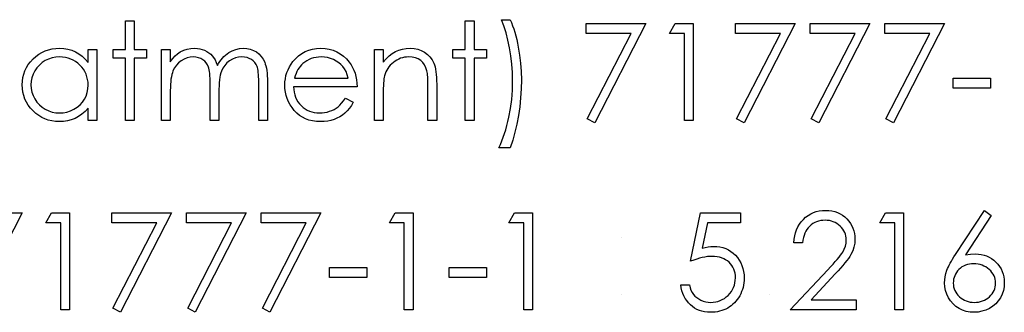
# Model space of a CAD drawing. Header units: inches. Extents: x 220 to 877, y 4 to 174.
# Tile 166 of 256: x 261.053 to 262.45, y 154.441 to 154.857. Entities that reach past the tile are written whole.
import ezdxf

# ---------------------------------------------------------------- set-up
doc = ezdxf.new("R2010")
doc.units = ezdxf.units.IN
doc.header["$LTSCALE"] = 0.5
doc.header["$MEASUREMENT"] = 0
doc.layers.add('SID-M-D', color=42, linetype='Continuous')

msp = doc.modelspace()

# ---------------------------------------------------------------- linework, layer by layer
at = {"layer": 'SID-M-D', "linetype": 'Continuous'}
for p, q in [((261.20307, 154.85492), (261.21544, 154.85492)), ((261.20307, 154.81429), (261.20307, 154.85492)), ((261.21544, 154.85492), (261.21544, 154.81429)), ((261.68535, 154.85492), (261.69772, 154.85492)), ((261.68536, 154.81429), (261.68536, 154.85492)), ((261.69772, 154.85492), (261.69772, 154.81429)), ((261.74009, 154.84772), (261.73659, 154.85669)), ((261.73659, 154.85669), (261.74895, 154.85669)), ((261.74321, 154.83808), (261.74009, 154.84772)), ((261.74895, 154.85669), (261.75075, 154.85247)), ((261.75075, 154.85247), (261.75243, 154.84808)), ((261.75243, 154.84808), (261.75403, 154.84347)), ((261.85672, 154.85139), (261.94151, 154.85139)), ((261.85672, 154.83726), (261.85672, 154.85139)), ((261.94151, 154.85139), (261.86908, 154.71006)), ((261.97508, 154.83726), (261.98317, 154.85139)), ((261.98317, 154.85139), (262.00864, 154.85139)), ((262.00864, 154.85139), (262.00864, 154.71359)), ((262.06871, 154.85139), (262.15351, 154.85139)), ((262.06871, 154.83726), (262.06871, 154.85139)), ((262.15351, 154.85139), (262.08108, 154.71006)), ((262.1747, 154.85139), (262.2595, 154.85139)), ((262.17471, 154.83726), (262.17471, 154.85139)), ((262.2595, 154.85139), (262.18707, 154.71006)), ((262.2807, 154.85139), (262.3655, 154.85139)), ((262.2807, 154.83726), (262.2807, 154.85139)), ((262.3655, 154.85139), (262.29307, 154.71006)), ((261.74592, 154.82773), (261.74321, 154.83808)), ((261.75403, 154.84347), (261.75555, 154.83872)), ((261.75555, 154.83872), (261.75696, 154.83375)), ((261.75696, 154.83375), (261.75826, 154.82862)), ((261.92059, 154.83726), (261.85672, 154.83726)), ((261.8584, 154.71594), (261.92059, 154.83726)), ((261.99628, 154.83726), (261.97508, 154.83726)), ((261.99628, 154.71359), (261.99628, 154.83726)), ((262.13258, 154.83726), (262.06871, 154.83726)), ((262.07039, 154.71594), (262.13258, 154.83726)), ((262.23858, 154.83726), (262.17471, 154.83726)), ((262.17639, 154.71594), (262.23858, 154.83726)), ((262.34458, 154.83726), (262.2807, 154.83726)), ((262.28239, 154.71594), (262.34458, 154.83726)), ((261.74824, 154.81672), (261.74592, 154.82773)), ((261.75009, 154.80526), (261.74824, 154.81672)), ((261.75826, 154.82862), (261.75947, 154.82329)), ((261.75947, 154.82329), (261.76057, 154.81777)), ((261.76057, 154.81777), (261.76245, 154.80645)), ((261.07196, 154.80085), (261.07593, 154.80441)), ((261.07593, 154.80441), (261.08013, 154.8075)), ((261.08013, 154.8075), (261.08449, 154.81012)), ((261.08449, 154.81012), (261.08907, 154.81225)), ((261.08907, 154.81225), (261.09385, 154.81393)), ((261.09385, 154.81393), (261.09881, 154.81512)), ((261.0989, 154.80239), (261.09393, 154.80076)), ((261.09881, 154.81512), (261.10398, 154.81581)), ((261.10409, 154.80336), (261.0989, 154.80239)), ((261.10398, 154.81581), (261.10933, 154.81606)), ((261.1095, 154.80369), (261.10409, 154.80336)), ((261.10933, 154.81606), (261.11549, 154.81575)), ((261.11369, 154.80353), (261.1095, 154.80369)), ((261.11772, 154.80297), (261.11369, 154.80353)), ((261.11549, 154.81575), (261.12134, 154.81484)), ((261.12159, 154.80209), (261.11772, 154.80297)), ((261.12134, 154.81484), (261.12689, 154.8133)), ((261.12689, 154.8133), (261.13213, 154.81117)), ((261.13213, 154.81117), (261.13707, 154.80838)), ((261.13707, 154.80838), (261.14174, 154.80485)), ((261.14174, 154.80485), (261.14604, 154.80063)), ((261.15007, 154.79566), (261.15007, 154.81429)), ((261.15007, 154.81429), (261.16244, 154.81429)), ((261.16244, 154.81429), (261.16244, 154.71359)), ((261.18541, 154.80192), (261.18541, 154.81429)), ((261.18541, 154.81429), (261.20307, 154.81429)), ((261.21544, 154.81429), (261.2331, 154.81429)), ((261.2331, 154.81429), (261.2331, 154.80192)), ((261.2543, 154.81429), (261.26667, 154.81429)), ((261.2543, 154.71359), (261.2543, 154.81429)), ((261.26667, 154.81429), (261.26667, 154.79679)), ((261.27009, 154.80132), (261.27357, 154.80518)), ((261.27357, 154.80518), (261.27708, 154.80838)), ((261.27708, 154.80838), (261.28064, 154.81095)), ((261.28064, 154.81095), (261.28563, 154.81319)), ((261.28563, 154.81319), (261.29077, 154.81479)), ((261.29477, 154.80336), (261.29044, 154.80234)), ((261.29077, 154.81479), (261.29601, 154.81573)), ((261.29924, 154.80369), (261.29477, 154.80336)), ((261.29601, 154.81573), (261.30139, 154.81606)), ((261.30305, 154.80344), (261.29924, 154.80369)), ((261.30139, 154.81606), (261.30504, 154.81586)), ((261.30658, 154.80272), (261.30305, 154.80344)), ((261.30504, 154.81586), (261.30857, 154.81534)), ((261.30987, 154.80148), (261.30658, 154.80272)), ((261.30857, 154.81534), (261.31202, 154.81443)), ((261.31202, 154.81443), (261.31536, 154.81316)), ((261.31536, 154.81316), (261.31854, 154.81159)), ((261.31854, 154.81159), (261.32138, 154.80979)), ((261.32138, 154.80979), (261.32395, 154.80775)), ((261.32395, 154.80775), (261.32618, 154.80546)), ((261.32618, 154.80546), (261.3282, 154.80281)), ((261.3282, 154.80281), (261.3301, 154.79963)), ((261.3407, 154.80223), (261.34277, 154.80441)), ((261.34277, 154.80441), (261.34493, 154.8064)), ((261.34493, 154.8064), (261.34719, 154.80822)), ((261.34719, 154.80822), (261.34956, 154.80985)), ((261.34956, 154.80985), (261.35448, 154.81255)), ((261.35448, 154.81255), (261.35961, 154.81451)), ((261.36356, 154.80336), (261.35911, 154.80231)), ((261.35961, 154.81451), (261.36488, 154.81567)), ((261.36822, 154.80369), (261.36356, 154.80336)), ((261.36488, 154.81567), (261.37038, 154.81606)), ((261.37203, 154.80347), (261.36822, 154.80369)), ((261.37038, 154.81606), (261.37543, 154.81573)), ((261.37554, 154.80278), (261.37203, 154.80347)), ((261.37543, 154.81573), (261.38017, 154.81476)), ((261.37879, 154.80162), (261.37554, 154.80278)), ((261.38017, 154.81476), (261.38462, 154.8131)), ((261.38462, 154.8131), (261.38876, 154.81081)), ((261.38876, 154.81081), (261.39249, 154.80794)), ((261.39249, 154.80794), (261.39571, 154.80455)), ((261.39571, 154.80455), (261.39842, 154.80065)), ((261.44463, 154.80168), (261.44877, 154.80551)), ((261.44877, 154.80551), (261.45321, 154.80871)), ((261.45321, 154.80871), (261.45799, 154.81136)), ((261.45799, 154.81136), (261.46307, 154.81341)), ((261.46307, 154.81341), (261.46845, 154.8149)), ((261.47005, 154.80237), (261.46677, 154.80134)), ((261.46845, 154.8149), (261.47414, 154.81575)), ((261.4735, 154.80311), (261.47005, 154.80237)), ((261.47709, 154.80355), (261.4735, 154.80311)), ((261.47414, 154.81575), (261.48015, 154.81606)), ((261.48079, 154.80369), (261.47709, 154.80355)), ((261.48015, 154.81606), (261.48634, 154.81575)), ((261.48531, 154.80347), (261.48079, 154.80369)), ((261.48973, 154.80275), (261.48531, 154.80347)), ((261.48634, 154.81575), (261.49222, 154.81481)), ((261.49407, 154.80159), (261.48973, 154.80275)), ((261.49222, 154.81481), (261.49776, 154.81327)), ((261.49776, 154.81327), (261.50298, 154.81112)), ((261.50298, 154.81112), (261.50789, 154.80833)), ((261.50789, 154.80833), (261.51248, 154.80491)), ((261.51248, 154.80491), (261.51676, 154.80088)), ((261.55639, 154.81429), (261.56876, 154.81429)), ((261.55639, 154.71359), (261.55639, 154.81429)), ((261.56876, 154.81429), (261.56876, 154.79613)), ((261.57282, 154.80099), (261.57707, 154.80515)), ((261.57707, 154.80515), (261.58154, 154.80858)), ((261.58154, 154.80858), (261.58623, 154.81131)), ((261.58623, 154.81131), (261.59112, 154.81338)), ((261.59112, 154.81338), (261.59622, 154.81487)), ((261.5962, 154.80261), (261.59346, 154.80179)), ((261.59904, 154.80322), (261.5962, 154.80261)), ((261.59622, 154.81487), (261.60155, 154.81575)), ((261.60194, 154.80358), (261.59904, 154.80322)), ((261.60155, 154.81575), (261.60707, 154.81606)), ((261.60492, 154.80369), (261.60194, 154.80358)), ((261.60994, 154.80339), (261.60492, 154.80369)), ((261.60707, 154.81606), (261.61265, 154.8157)), ((261.61447, 154.80245), (261.60994, 154.80339)), ((261.61265, 154.8157), (261.61789, 154.81465)), ((261.6185, 154.8009), (261.61447, 154.80245)), ((261.61789, 154.81465), (261.62281, 154.81286)), ((261.62281, 154.81286), (261.62739, 154.81037)), ((261.62739, 154.81037), (261.63153, 154.80728)), ((261.63153, 154.80728), (261.63512, 154.80369)), ((261.63512, 154.80369), (261.6381, 154.79961)), ((261.66769, 154.80192), (261.66769, 154.81429)), ((261.66769, 154.81429), (261.68536, 154.81429)), ((261.69772, 154.81429), (261.71539, 154.81429)), ((261.71539, 154.81429), (261.71539, 154.80192)), ((261.75144, 154.79356), (261.75009, 154.80526)), ((261.76245, 154.80645), (261.76378, 154.79494)), ((261.06034, 154.78409), (261.06252, 154.78856)), ((261.06252, 154.78856), (261.06517, 154.79284)), ((261.06517, 154.79284), (261.06831, 154.79696)), ((261.06831, 154.79696), (261.07196, 154.80085)), ((261.08079, 154.79226), (261.07731, 154.78837)), ((261.08474, 154.79566), (261.08079, 154.79226)), ((261.08915, 154.7985), (261.08474, 154.79566)), ((261.09393, 154.80076), (261.08915, 154.7985)), ((261.12529, 154.80082), (261.12159, 154.80209)), ((261.12879, 154.79922), (261.12529, 154.80082)), ((261.13216, 154.79726), (261.12879, 154.79922)), ((261.13533, 154.79491), (261.13216, 154.79726)), ((261.13834, 154.79224), (261.13533, 154.79491)), ((261.1411, 154.78928), (261.13834, 154.79224)), ((261.14348, 154.78616), (261.1411, 154.78928)), ((261.14604, 154.80063), (261.15007, 154.79566)), ((261.20307, 154.80192), (261.18541, 154.80192)), ((261.20307, 154.71359), (261.20307, 154.80192)), ((261.2331, 154.80192), (261.21544, 154.80192)), ((261.21544, 154.80192), (261.21544, 154.71359)), ((261.26667, 154.79679), (261.27009, 154.80132)), ((261.27531, 154.79199), (261.27263, 154.78815)), ((261.27851, 154.79538), (261.27531, 154.79199)), ((261.28221, 154.79831), (261.27851, 154.79538)), ((261.28624, 154.80065), (261.28221, 154.79831)), ((261.29044, 154.80234), (261.28624, 154.80065)), ((261.31285, 154.79977), (261.30987, 154.80148)), ((261.3155, 154.79767), (261.31285, 154.79977)), ((261.31774, 154.79524), (261.3155, 154.79767)), ((261.31953, 154.79248), (261.31774, 154.79524)), ((261.32088, 154.78939), (261.31953, 154.79248)), ((261.32143, 154.7876), (261.32088, 154.78939)), ((261.3301, 154.79963), (261.33184, 154.79596)), ((261.33184, 154.79596), (261.33344, 154.79174)), ((261.33344, 154.79174), (261.3351, 154.79464)), ((261.3351, 154.79464), (261.33686, 154.79734)), ((261.33686, 154.79734), (261.33874, 154.79988)), ((261.33874, 154.79988), (261.3407, 154.80223)), ((261.34393, 154.79174), (261.34131, 154.78782)), ((261.34708, 154.79519), (261.34393, 154.79174)), ((261.35078, 154.79817), (261.34708, 154.79519)), ((261.35483, 154.8006), (261.35078, 154.79817)), ((261.35911, 154.80231), (261.35483, 154.8006)), ((261.38175, 154.80002), (261.37879, 154.80162)), ((261.38437, 154.79803), (261.38175, 154.80002)), ((261.38658, 154.79577), (261.38437, 154.79803)), ((261.38837, 154.79317), (261.38658, 154.79577)), ((261.38975, 154.7903), (261.38837, 154.79317)), ((261.3903, 154.78865), (261.38975, 154.7903)), ((261.39077, 154.78666), (261.3903, 154.78865)), ((261.39842, 154.80065), (261.4006, 154.79621)), ((261.4006, 154.79621), (261.40151, 154.79373)), ((261.40151, 154.79373), (261.40228, 154.79094)), ((261.40228, 154.79094), (261.40295, 154.78787)), ((261.43372, 154.78564), (261.43571, 154.78964)), ((261.43571, 154.78964), (261.43809, 154.79353)), ((261.43809, 154.79353), (261.44079, 154.79729)), ((261.44079, 154.79729), (261.44463, 154.80168)), ((261.45111, 154.79039), (261.44943, 154.78815)), ((261.45291, 154.79243), (261.45111, 154.79039)), ((261.45484, 154.79425), (261.45291, 154.79243)), ((261.45763, 154.79646), (261.45484, 154.79425)), ((261.46053, 154.79839), (261.45763, 154.79646)), ((261.46356, 154.79999), (261.46053, 154.79839)), ((261.46677, 154.80134), (261.46356, 154.79999)), ((261.49826, 154.79994), (261.49407, 154.80159)), ((261.50221, 154.79792), (261.49826, 154.79994)), ((261.50574, 154.7956), (261.50221, 154.79792)), ((261.50889, 154.79298), (261.50574, 154.7956)), ((261.51159, 154.79005), (261.50889, 154.79298)), ((261.51397, 154.78674), (261.51159, 154.79005)), ((261.51676, 154.80088), (261.5207, 154.79624)), ((261.5207, 154.79624), (261.52324, 154.79262)), ((261.52324, 154.79262), (261.52542, 154.78881)), ((261.52542, 154.78881), (261.5273, 154.78475)), ((261.56876, 154.79613), (261.57282, 154.80099)), ((261.57701, 154.78975), (261.57533, 154.78743)), ((261.57889, 154.79196), (261.57701, 154.78975)), ((261.58096, 154.79403), (261.57889, 154.79196)), ((261.58325, 154.79602), (261.58096, 154.79403)), ((261.58568, 154.79781), (261.58325, 154.79602)), ((261.58819, 154.79938), (261.58568, 154.79781)), ((261.59079, 154.80068), (261.58819, 154.79938)), ((261.59346, 154.80179), (261.59079, 154.80068)), ((261.62203, 154.79872), (261.6185, 154.8009)), ((261.62504, 154.79593), (261.62203, 154.79872)), ((261.62753, 154.79254), (261.62504, 154.79593)), ((261.62949, 154.78851), (261.62753, 154.79254)), ((261.63089, 154.78387), (261.62949, 154.78851)), ((261.6381, 154.79961), (261.6405, 154.79502)), ((261.6405, 154.79502), (261.64149, 154.79246)), ((261.64149, 154.79246), (261.64235, 154.78953)), ((261.64235, 154.78953), (261.64307, 154.7863)), ((261.68536, 154.80192), (261.66769, 154.80192)), ((261.68536, 154.71359), (261.68536, 154.80192)), ((261.71539, 154.80192), (261.69772, 154.80192)), ((261.69772, 154.80192), (261.69772, 154.71359)), ((261.75221, 154.78166), (261.75144, 154.79356)), ((261.76378, 154.79494), (261.76458, 154.78315)), ((261.05669, 154.76946), (261.05741, 154.77454)), ((261.05741, 154.77454), (261.05862, 154.7794)), ((261.05862, 154.7794), (261.06034, 154.78409)), ((261.0719, 154.77918), (261.07019, 154.77427)), ((261.0743, 154.78393), (261.0719, 154.77918)), ((261.07731, 154.78837), (261.0743, 154.78393)), ((261.14549, 154.78285), (261.14348, 154.78616)), ((261.14715, 154.77937), (261.14549, 154.78285)), ((261.14842, 154.77573), (261.14715, 154.77937)), ((261.14933, 154.77189), (261.14842, 154.77573)), ((261.26816, 154.77565), (261.26764, 154.77231)), ((261.26882, 154.77868), (261.26816, 154.77565)), ((261.2696, 154.78139), (261.26882, 154.77868)), ((261.27048, 154.78382), (261.2696, 154.78139)), ((261.27263, 154.78815), (261.27048, 154.78382)), ((261.3219, 154.78542), (261.32143, 154.7876)), ((261.32229, 154.78291), (261.3219, 154.78542)), ((261.32262, 154.78001), (261.32229, 154.78291)), ((261.32287, 154.77675), (261.32262, 154.78001)), ((261.32306, 154.77313), (261.32287, 154.77675)), ((261.337, 154.77485), (261.33648, 154.7712)), ((261.33761, 154.7781), (261.337, 154.77485)), ((261.33836, 154.78097), (261.33761, 154.7781)), ((261.33921, 154.78346), (261.33836, 154.78097)), ((261.34131, 154.78782), (261.33921, 154.78346)), ((261.39119, 154.78437), (261.39077, 154.78666)), ((261.39152, 154.78177), (261.39119, 154.78437)), ((261.39177, 154.77885), (261.39152, 154.78177)), ((261.39196, 154.77562), (261.39177, 154.77885)), ((261.39207, 154.77206), (261.39196, 154.77562)), ((261.40295, 154.78787), (261.4035, 154.78451)), ((261.4035, 154.78451), (261.40391, 154.78086)), ((261.40391, 154.78086), (261.40422, 154.77692)), ((261.40422, 154.77692), (261.40441, 154.77266)), ((261.42992, 154.77283), (261.43083, 154.77722)), ((261.43083, 154.77722), (261.4321, 154.7815)), ((261.4321, 154.7815), (261.43372, 154.78564)), ((261.44394, 154.777), (261.44286, 154.77366)), ((261.44512, 154.78009), (261.44394, 154.777)), ((261.44645, 154.78299), (261.44512, 154.78009)), ((261.44789, 154.78569), (261.44645, 154.78299)), ((261.44943, 154.78815), (261.44789, 154.78569)), ((261.51604, 154.78291), (261.51397, 154.78674)), ((261.51783, 154.77854), (261.51604, 154.78291)), ((261.51929, 154.77366), (261.51783, 154.77854)), ((261.5273, 154.78475), (261.52882, 154.7805)), ((261.52882, 154.7805), (261.53003, 154.77603)), ((261.53003, 154.77603), (261.53092, 154.77134)), ((261.57022, 154.77498), (261.56984, 154.77255)), ((261.57066, 154.77703), (261.57022, 154.77498)), ((261.57152, 154.77979), (261.57066, 154.77703)), ((261.5726, 154.78246), (261.57152, 154.77979)), ((261.57387, 154.785), (261.5726, 154.78246)), ((261.57533, 154.78743), (261.57387, 154.785)), ((261.63123, 154.78227), (261.63089, 154.78387)), ((261.63153, 154.78028), (261.63123, 154.78227)), ((261.63178, 154.77796), (261.63153, 154.78028)), ((261.632, 154.77529), (261.63178, 154.77796)), ((261.63216, 154.77222), (261.632, 154.77529)), ((261.64307, 154.7863), (261.64367, 154.78271)), ((261.64367, 154.78271), (261.64412, 154.77879)), ((261.64412, 154.77879), (261.64445, 154.77454)), ((261.64445, 154.77454), (261.64467, 154.76993)), ((261.75249, 154.76952), (261.75221, 154.78166)), ((261.76458, 154.78315), (261.76485, 154.77117)), ((261.05644, 154.76422), (261.05669, 154.76946)), ((261.05669, 154.75886), (261.05644, 154.76422)), ((261.06914, 154.76924), (261.06881, 154.76408)), ((261.06881, 154.76408), (261.06917, 154.75895)), ((261.07019, 154.77427), (261.06914, 154.76924)), ((261.14988, 154.76789), (261.14933, 154.77189)), ((261.14974, 154.75826), (261.15007, 154.76372)), ((261.15007, 154.76372), (261.14988, 154.76789)), ((261.26673, 154.76052), (261.26667, 154.75596)), ((261.26692, 154.76474), (261.26673, 154.76052)), ((261.26719, 154.76869), (261.26692, 154.76474)), ((261.26764, 154.77231), (261.26719, 154.76869)), ((261.32317, 154.76913), (261.32306, 154.77313)), ((261.3232, 154.7648), (261.32317, 154.76913)), ((261.3232, 154.71359), (261.3232, 154.7648)), ((261.33579, 154.76276), (261.33562, 154.75795)), ((261.33609, 154.76717), (261.33579, 154.76276)), ((261.33648, 154.7712), (261.33609, 154.76717)), ((261.3921, 154.76819), (261.39207, 154.77206)), ((261.3921, 154.71359), (261.3921, 154.76819)), ((261.40441, 154.77266), (261.40447, 154.76814)), ((261.40447, 154.76814), (261.40447, 154.71359)), ((261.4292, 154.76367), (261.42939, 154.7683)), ((261.42942, 154.75873), (261.4292, 154.76367)), ((261.42939, 154.7683), (261.42992, 154.77283)), ((261.53166, 154.76129), (261.44156, 154.76129)), ((261.44156, 154.76129), (261.44181, 154.75732)), ((261.44286, 154.77366), (261.51929, 154.77366)), ((261.53092, 154.77134), (261.53144, 154.76643)), ((261.53144, 154.76643), (261.53166, 154.76129)), ((261.56904, 154.763), (261.56887, 154.75906)), ((261.56923, 154.76656), (261.56904, 154.763)), ((261.5695, 154.76977), (261.56923, 154.76656)), ((261.56984, 154.77255), (261.5695, 154.76977)), ((261.63227, 154.76883), (261.63216, 154.77222)), ((261.63233, 154.76507), (261.63227, 154.76883)), ((261.63236, 154.76096), (261.63233, 154.76507)), ((261.63236, 154.71359), (261.63236, 154.76096)), ((261.64467, 154.76993), (261.64472, 154.76502)), ((261.64472, 154.76502), (261.64472, 154.71359)), ((261.75216, 154.75641), (261.75249, 154.76952)), ((261.76485, 154.77117), (261.7646, 154.75826)), ((262.37786, 154.77366), (262.43086, 154.77366)), ((262.37787, 154.75953), (262.37787, 154.77366)), ((262.43086, 154.77366), (262.43086, 154.75953)), ((261.05741, 154.7537), (261.05669, 154.75886)), ((261.0586, 154.74876), (261.05741, 154.7537)), ((261.06028, 154.74401), (261.0586, 154.74876)), ((261.06917, 154.75895), (261.07019, 154.75392)), ((261.07019, 154.75392), (261.07193, 154.74901)), ((261.07193, 154.74901), (261.07436, 154.74421)), ((261.14483, 154.74357), (261.14712, 154.74818)), ((261.14712, 154.74818), (261.14878, 154.75309)), ((261.14878, 154.75309), (261.14974, 154.75826)), ((261.26667, 154.75596), (261.26667, 154.71359)), ((261.33562, 154.75795), (261.33557, 154.75276)), ((261.33557, 154.75276), (261.33557, 154.71359)), ((261.43003, 154.75389), (261.42942, 154.75873)), ((261.43107, 154.74923), (261.43003, 154.75389)), ((261.43257, 154.74468), (261.43107, 154.74923)), ((261.44181, 154.75732), (261.44236, 154.75351)), ((261.44236, 154.75351), (261.44325, 154.74989)), ((261.44325, 154.74989), (261.44446, 154.74647)), ((261.44446, 154.74647), (261.44595, 154.74324)), ((261.56879, 154.75472), (261.56876, 154.75)), ((261.56876, 154.75), (261.56876, 154.71359)), ((261.56887, 154.75906), (261.56879, 154.75472)), ((261.75116, 154.74346), (261.75216, 154.75641)), ((261.7646, 154.75826), (261.76383, 154.74553)), ((262.43086, 154.75953), (262.37787, 154.75953)), ((261.06246, 154.73946), (261.06028, 154.74401)), ((261.06508, 154.73512), (261.06246, 154.73946)), ((261.0682, 154.73101), (261.06508, 154.73512)), ((261.07436, 154.74421), (261.07739, 154.73973)), ((261.07739, 154.73973), (261.08087, 154.73579)), ((261.08087, 154.73579), (261.08485, 154.73236)), ((261.13448, 154.73225), (261.13851, 154.73557)), ((261.13851, 154.73557), (261.14193, 154.73935)), ((261.14193, 154.73935), (261.14483, 154.74357)), ((261.43444, 154.74023), (261.43257, 154.74468)), ((261.43673, 154.73592), (261.43444, 154.74023)), ((261.43947, 154.73176), (261.43673, 154.73592)), ((261.44595, 154.74324), (261.44777, 154.74018)), ((261.44777, 154.74018), (261.44993, 154.73731)), ((261.44993, 154.73731), (261.45238, 154.7346)), ((261.45238, 154.7346), (261.45509, 154.73217)), ((261.5021, 154.73096), (261.50469, 154.73281)), ((261.50469, 154.73281), (261.5072, 154.73504)), ((261.5072, 154.73504), (261.50983, 154.73791)), ((261.50983, 154.73791), (261.51256, 154.74134)), ((261.51256, 154.74134), (261.51537, 154.74539)), ((261.51537, 154.74539), (261.52636, 154.73962)), ((261.52366, 154.73501), (261.52076, 154.73087)), ((261.52636, 154.73962), (261.52366, 154.73501)), ((261.74953, 154.73074), (261.75116, 154.74346)), ((261.76256, 154.73292), (261.76077, 154.72049)), ((261.76383, 154.74553), (261.76256, 154.73292)), ((261.07182, 154.72709), (261.0682, 154.73101)), ((261.07577, 154.7235), (261.07182, 154.72709)), ((261.07991, 154.72041), (261.07577, 154.7235)), ((261.08427, 154.71779), (261.07991, 154.72041)), ((261.08485, 154.73236), (261.08929, 154.72947)), ((261.08929, 154.72947), (261.09407, 154.72715)), ((261.09407, 154.72715), (261.09901, 154.72552)), ((261.09901, 154.72552), (261.10411, 154.72452)), ((261.10411, 154.72452), (261.10939, 154.72419)), ((261.10939, 154.72419), (261.11474, 154.72452)), ((261.11474, 154.72452), (261.11996, 154.72549)), ((261.11996, 154.72549), (261.12501, 154.72712)), ((261.12501, 154.72712), (261.12992, 154.72941)), ((261.12992, 154.72941), (261.13448, 154.73225)), ((261.13649, 154.71909), (261.13147, 154.71644)), ((261.1413, 154.7224), (261.13649, 154.71909)), ((261.1458, 154.72637), (261.1413, 154.7224)), ((261.15007, 154.73101), (261.1458, 154.72637)), ((261.15007, 154.71359), (261.15007, 154.73101)), ((261.44261, 154.72773), (261.43947, 154.73176)), ((261.44612, 154.724), (261.44261, 154.72773)), ((261.44998, 154.72077), (261.44612, 154.724)), ((261.45415, 154.71804), (261.44998, 154.72077)), ((261.45509, 154.73217), (261.45793, 154.73005)), ((261.45793, 154.73005), (261.46094, 154.72825)), ((261.46094, 154.72825), (261.46412, 154.72679)), ((261.46412, 154.72679), (261.46743, 154.72566)), ((261.46743, 154.72566), (261.47091, 154.72486)), ((261.47091, 154.72486), (261.47452, 154.72436)), ((261.47452, 154.72436), (261.4783, 154.72419)), ((261.4783, 154.72419), (261.482, 154.72433)), ((261.482, 154.72433), (261.48562, 154.72477)), ((261.48562, 154.72477), (261.48921, 154.72552)), ((261.48921, 154.72552), (261.49274, 154.72654)), ((261.49274, 154.72654), (261.49614, 154.72781)), ((261.49614, 154.72781), (261.49925, 154.7293)), ((261.49925, 154.7293), (261.5021, 154.73096)), ((261.50715, 154.71876), (261.5032, 154.71666)), ((261.51085, 154.72118), (261.50715, 154.71876)), ((261.51435, 154.72397), (261.51085, 154.72118)), ((261.51767, 154.72717), (261.51435, 154.72397)), ((261.52076, 154.73087), (261.51767, 154.72717)), ((261.74721, 154.7182), (261.74953, 154.73074)), ((261.76077, 154.72049), (261.7585, 154.70838)), ((261.08879, 154.71564), (261.08427, 154.71779)), ((261.09354, 154.71398), (261.08879, 154.71564)), ((261.09848, 154.71279), (261.09354, 154.71398)), ((261.10362, 154.71208), (261.09848, 154.71279)), ((261.10895, 154.71183), (261.10362, 154.71208)), ((261.11493, 154.7121), (261.10895, 154.71183)), ((261.1207, 154.71299), (261.11493, 154.7121)), ((261.1262, 154.71442), (261.1207, 154.71299)), ((261.13147, 154.71644), (261.1262, 154.71442)), ((261.16244, 154.71359), (261.15007, 154.71359)), ((261.21544, 154.71359), (261.20307, 154.71359)), ((261.26667, 154.71359), (261.2543, 154.71359)), ((261.33557, 154.71359), (261.3232, 154.71359)), ((261.40447, 154.71359), (261.3921, 154.71359)), ((261.45862, 154.7158), (261.45415, 154.71804)), ((261.46345, 154.71406), (261.45862, 154.7158)), ((261.46859, 154.71282), (261.46345, 154.71406)), ((261.47405, 154.71208), (261.46859, 154.71282)), ((261.47985, 154.71183), (261.47405, 154.71208)), ((261.48507, 154.71202), (261.47985, 154.71183)), ((261.49001, 154.7126), (261.48507, 154.71202)), ((261.49467, 154.71357), (261.49001, 154.7126)), ((261.49906, 154.71492), (261.49467, 154.71357)), ((261.5032, 154.71666), (261.49906, 154.71492)), ((261.56876, 154.71359), (261.55639, 154.71359)), ((261.64472, 154.71359), (261.63236, 154.71359)), ((261.69772, 154.71359), (261.68536, 154.71359)), ((261.74277, 154.70045), (261.74437, 154.70617)), ((261.74437, 154.70617), (261.74583, 154.7121)), ((261.74583, 154.7121), (261.74721, 154.7182)), ((261.7585, 154.70838), (261.7558, 154.6967)), ((261.86908, 154.71006), (261.8584, 154.71594)), ((262.00864, 154.71359), (261.99628, 154.71359)), ((262.08108, 154.71006), (262.07039, 154.71594)), ((262.18707, 154.71006), (262.17639, 154.71594)), ((262.29307, 154.71006), (262.28239, 154.71594)), ((261.73924, 154.68958), (261.74106, 154.69491)), ((261.74106, 154.69491), (261.74277, 154.70045)), ((261.7558, 154.6967), (261.7526, 154.68549)), ((261.73305, 154.67473), (261.73523, 154.67948)), ((261.73523, 154.67948), (261.73728, 154.68444)), ((261.73728, 154.68444), (261.73924, 154.68958)), ((261.7526, 154.68549), (261.74895, 154.67473)), ((261.74895, 154.67473), (261.73305, 154.67473)), ((260.97165, 154.58236), (261.05644, 154.58236)), ((261.05644, 154.58236), (260.98401, 154.44103)), ((261.09001, 154.56823), (261.0981, 154.58236)), ((261.0981, 154.58236), (261.12357, 154.58236)), ((261.12357, 154.58236), (261.12357, 154.44457)), ((261.18364, 154.58236), (261.26844, 154.58236)), ((261.18364, 154.56823), (261.18364, 154.58236)), ((261.26844, 154.58236), (261.19601, 154.44103)), ((261.28963, 154.58236), (261.37443, 154.58236)), ((261.28964, 154.56823), (261.28964, 154.58236)), ((261.37443, 154.58236), (261.302, 154.44103)), ((261.39563, 154.58236), (261.48043, 154.58236)), ((261.39563, 154.56823), (261.39563, 154.58236)), ((261.48043, 154.58236), (261.408, 154.44103)), ((261.57759, 154.56823), (261.58568, 154.58236)), ((261.58568, 154.58236), (261.61116, 154.58236)), ((261.61116, 154.58236), (261.61116, 154.44457)), ((261.74719, 154.56823), (261.75527, 154.58236)), ((261.75527, 154.58236), (261.78075, 154.58236)), ((261.78075, 154.58236), (261.78075, 154.44457)), ((262.00511, 154.51346), (262.01924, 154.58236)), ((262.01924, 154.58236), (262.07578, 154.58236)), ((262.07577, 154.58236), (262.07578, 154.56823)), ((262.17186, 154.57863), (262.17553, 154.58084)), ((262.17553, 154.58084), (262.17937, 154.58266)), ((262.17937, 154.58266), (262.18343, 154.58407)), ((262.18343, 154.58407), (262.18765, 154.58509)), ((262.18765, 154.58509), (262.19207, 154.5857)), ((262.19207, 154.5857), (262.19668, 154.58589)), ((262.19668, 154.58589), (262.2012, 154.5857)), ((262.2012, 154.5857), (262.20554, 154.58512)), ((262.20554, 154.58512), (262.20962, 154.58418)), ((262.20962, 154.58418), (262.21352, 154.58286)), ((262.21352, 154.58286), (262.21716, 154.58112)), ((262.21716, 154.58112), (262.22058, 154.57902)), ((262.22058, 154.57902), (262.22381, 154.57656)), ((262.27364, 154.56823), (262.28172, 154.58236)), ((262.28172, 154.58236), (262.3072, 154.58236)), ((262.3072, 154.58236), (262.3072, 154.44457)), ((262.3809, 154.52301), (262.42203, 154.58589)), ((262.42203, 154.58589), (262.43155, 154.57841)), ((261.11121, 154.56823), (261.09001, 154.56823)), ((261.11121, 154.44457), (261.11121, 154.56823)), ((261.24751, 154.56823), (261.18364, 154.56823)), ((261.18532, 154.44691), (261.24751, 154.56823)), ((261.35351, 154.56823), (261.28964, 154.56823)), ((261.29132, 154.44691), (261.35351, 154.56823)), ((261.45951, 154.56823), (261.39563, 154.56823)), ((261.39732, 154.44691), (261.45951, 154.56823)), ((261.59879, 154.56823), (261.57759, 154.56823)), ((261.59879, 154.44457), (261.59879, 154.56823)), ((261.76839, 154.56823), (261.74719, 154.56823)), ((261.76839, 154.44457), (261.76839, 154.56823)), ((262.02891, 154.56823), (262.02148, 154.53198)), ((262.07578, 154.56823), (262.02891, 154.56823)), ((262.1572, 154.56227), (262.15944, 154.56607)), ((262.15944, 154.56607), (262.16206, 154.56964)), ((262.16206, 154.56964), (262.16507, 154.57298)), ((262.16507, 154.57298), (262.16836, 154.57601)), ((262.16836, 154.57601), (262.17186, 154.57863)), ((262.17633, 154.56536), (262.17407, 154.5634)), ((262.17874, 154.56707), (262.17633, 154.56536)), ((262.18127, 154.5685), (262.17874, 154.56707)), ((262.18395, 154.56966), (262.18127, 154.5685)), ((262.18677, 154.57057), (262.18395, 154.56966)), ((262.18972, 154.57124), (262.18677, 154.57057)), ((262.19281, 154.57162), (262.18972, 154.57124)), ((262.19604, 154.57176), (262.19281, 154.57162)), ((262.19913, 154.57162), (262.19604, 154.57176)), ((262.20209, 154.57124), (262.19913, 154.57162)), ((262.2049, 154.5706), (262.20209, 154.57124)), ((262.20764, 154.56969), (262.2049, 154.5706)), ((262.21023, 154.56853), (262.20764, 154.56969)), ((262.21269, 154.56712), (262.21023, 154.56853)), ((262.21503, 154.56544), (262.21269, 154.56712)), ((262.21727, 154.56351), (262.21503, 154.56544)), ((262.22381, 154.57656), (262.22679, 154.57369)), ((262.22679, 154.57369), (262.2295, 154.57057)), ((262.2295, 154.57057), (262.23182, 154.56732)), ((262.23182, 154.56732), (262.2338, 154.56392)), ((262.29483, 154.56823), (262.27364, 154.56823)), ((262.29483, 154.44457), (262.29483, 154.56823)), ((262.43155, 154.57841), (262.39514, 154.52274)), ((262.15279, 154.54957), (262.15386, 154.55401)), ((262.15386, 154.55401), (262.15536, 154.55826)), ((262.15536, 154.55826), (262.1572, 154.56227)), ((262.1672, 154.55338), (262.16607, 154.55034)), ((262.16858, 154.55619), (262.1672, 154.55338)), ((262.17018, 154.55881), (262.16858, 154.55619)), ((262.172, 154.56122), (262.17018, 154.55881)), ((262.17407, 154.5634), (262.172, 154.56122)), ((262.21931, 154.56138), (262.21727, 154.56351)), ((262.22105, 154.55917), (262.21931, 154.56138)), ((262.22254, 154.55688), (262.22105, 154.55917)), ((262.22378, 154.55445), (262.22254, 154.55688)), ((262.22472, 154.55194), (262.22378, 154.55445)), ((262.22538, 154.54935), (262.22472, 154.55194)), ((262.2338, 154.56392), (262.23543, 154.56042)), ((262.23543, 154.56042), (262.23667, 154.55674)), ((262.23667, 154.55674), (262.23759, 154.55294)), ((262.23759, 154.55294), (262.23811, 154.54902)), ((262.15174, 154.53996), (262.15207, 154.54488)), ((262.1641, 154.53996), (262.15174, 154.53996)), ((262.15207, 154.54488), (262.15279, 154.54957)), ((262.16452, 154.54363), (262.16411, 154.53996)), ((262.16518, 154.54708), (262.16452, 154.54363)), ((262.16607, 154.55034), (262.16518, 154.54708)), ((262.22472, 154.53502), (262.22563, 154.53935)), ((262.2258, 154.54664), (262.22538, 154.54935)), ((262.22563, 154.53935), (262.22594, 154.54383)), ((262.22594, 154.54383), (262.2258, 154.54664)), ((262.23794, 154.53919), (262.23687, 154.53364)), ((262.2383, 154.54493), (262.23794, 154.53919)), ((262.23811, 154.54902), (262.2383, 154.54493)), ((262.02148, 154.53198), (262.02587, 154.53314)), ((262.02587, 154.53314), (262.03004, 154.534)), ((262.03004, 154.534), (262.03398, 154.5345)), ((262.03398, 154.5345), (262.03771, 154.53466)), ((262.03771, 154.53466), (262.04232, 154.53447)), ((262.04232, 154.53447), (262.04674, 154.53386)), ((262.04674, 154.53386), (262.05093, 154.53287)), ((262.05093, 154.53287), (262.05494, 154.53149)), ((262.05494, 154.53149), (262.05872, 154.52972)), ((262.05872, 154.52972), (262.06228, 154.52754)), ((262.06228, 154.52754), (262.06565, 154.52497)), ((262.06565, 154.52497), (262.06882, 154.52199)), ((262.21788, 154.52199), (262.21962, 154.52445)), ((262.21962, 154.52445), (262.22102, 154.52663)), ((262.22102, 154.52663), (262.22318, 154.53077)), ((262.22318, 154.53077), (262.22472, 154.53502)), ((262.23259, 154.5231), (262.23099, 154.52045)), ((262.2351, 154.52829), (262.23259, 154.5231)), ((262.23687, 154.53364), (262.2351, 154.52829)), ((262.37883, 154.51981), (262.3809, 154.52301)), ((262.39514, 154.52274), (262.40243, 154.52373)), ((262.40243, 154.52373), (262.40942, 154.52406)), ((262.40942, 154.52406), (262.41361, 154.52387)), ((262.41361, 154.52387), (262.41764, 154.52332)), ((262.41764, 154.52332), (262.42151, 154.52241)), ((262.0095, 154.51512), (262.00511, 154.51346)), ((262.0137, 154.51655), (262.0095, 154.51512)), ((262.01775, 154.51777), (262.0137, 154.51655)), ((262.02162, 154.51876), (262.01775, 154.51777)), ((262.02534, 154.51954), (262.02162, 154.51876)), ((262.02888, 154.52009), (262.02534, 154.51954)), ((262.03227, 154.52042), (262.02888, 154.52009)), ((262.03547, 154.52053), (262.03227, 154.52042)), ((262.03917, 154.52039), (262.03547, 154.52053)), ((262.04265, 154.52), (262.03917, 154.52039)), ((262.04596, 154.51934), (262.04265, 154.52)), ((262.04908, 154.51843), (262.04596, 154.51934)), ((262.05201, 154.51722), (262.04908, 154.51843)), ((262.05474, 154.51578), (262.05201, 154.51722)), ((262.05731, 154.51407), (262.05474, 154.51578)), ((262.05966, 154.51208), (262.05731, 154.51407)), ((262.06178, 154.5099), (262.05966, 154.51208)), ((262.06363, 154.50756), (262.06178, 154.5099)), ((262.06882, 154.52199), (262.07169, 154.51871)), ((262.07169, 154.51871), (262.07417, 154.51523)), ((262.07417, 154.51523), (262.0763, 154.5115)), ((262.0763, 154.5115), (262.07801, 154.50758)), ((262.20377, 154.50568), (262.2073, 154.50949)), ((262.2073, 154.50949), (262.21048, 154.51302)), ((262.21048, 154.51302), (262.21329, 154.51628)), ((262.21329, 154.51628), (262.21575, 154.51929)), ((262.21575, 154.51929), (262.21788, 154.52199)), ((262.2242, 154.51112), (262.22124, 154.50753)), ((262.22679, 154.51443), (262.2242, 154.51112)), ((262.22906, 154.51755), (262.22679, 154.51443)), ((262.23099, 154.52045), (262.22906, 154.51755)), ((262.37215, 154.50816), (262.37356, 154.5109)), ((262.37356, 154.5109), (262.37516, 154.51377)), ((262.37516, 154.51377), (262.3769, 154.51672)), ((262.3769, 154.51672), (262.37883, 154.51981)), ((262.40069, 154.50943), (262.39785, 154.5088)), ((262.40367, 154.50979), (262.40069, 154.50943)), ((262.40682, 154.50993), (262.40367, 154.50979)), ((262.41, 154.50979), (262.40682, 154.50993)), ((262.41303, 154.50943), (262.41, 154.50979)), ((262.41596, 154.5088), (262.41303, 154.50943)), ((262.42151, 154.52241), (262.4252, 154.52111)), ((262.4252, 154.52111), (262.42874, 154.51945)), ((262.42874, 154.51945), (262.43213, 154.51744)), ((262.43213, 154.51744), (262.43534, 154.51504)), ((262.43534, 154.51504), (262.4384, 154.51228)), ((262.4384, 154.51228), (262.44119, 154.50924)), ((262.44119, 154.50924), (262.44362, 154.50604)), ((261.49279, 154.50463), (261.54579, 154.50463)), ((261.4928, 154.4905), (261.4928, 154.50463)), ((261.54579, 154.50463), (261.54579, 154.4905)), ((261.66239, 154.50463), (261.71539, 154.50463)), ((261.66239, 154.4905), (261.66239, 154.50463)), ((261.71539, 154.50463), (261.71539, 154.4905)), ((262.06518, 154.50504), (262.06363, 154.50756)), ((262.06645, 154.50237), (262.06518, 154.50504)), ((262.06744, 154.49955), (262.06645, 154.50237)), ((262.06816, 154.49657), (262.06744, 154.49955)), ((262.06857, 154.49342), (262.06816, 154.49657)), ((262.07801, 154.50758), (262.07936, 154.50342)), ((262.07936, 154.50342), (262.0803, 154.49903)), ((262.0803, 154.49903), (262.08088, 154.49442)), ((262.14644, 154.44457), (262.19988, 154.50159)), ((262.21042, 154.49549), (262.17595, 154.4587)), ((262.19988, 154.50159), (262.20377, 154.50568)), ((262.21437, 154.49974), (262.21042, 154.49549)), ((262.21799, 154.50375), (262.21437, 154.49974)), ((262.22124, 154.50753), (262.21799, 154.50375)), ((262.36635, 154.49163), (262.3674, 154.4961)), ((262.3674, 154.4961), (262.36887, 154.50068)), ((262.36887, 154.50068), (262.3698, 154.50306)), ((262.3698, 154.50306), (262.37088, 154.50557)), ((262.37088, 154.50557), (262.37215, 154.50816)), ((262.38101, 154.49544), (262.37988, 154.49306)), ((262.38239, 154.4977), (262.38101, 154.49544)), ((262.38402, 154.49988), (262.38239, 154.4977)), ((262.3859, 154.50192), (262.38402, 154.49988)), ((262.388, 154.5038), (262.3859, 154.50192)), ((262.39023, 154.50543), (262.388, 154.5038)), ((262.39261, 154.50681), (262.39023, 154.50543)), ((262.39514, 154.50794), (262.39261, 154.50681)), ((262.39785, 154.5088), (262.39514, 154.50794)), ((262.41877, 154.50794), (262.41596, 154.5088)), ((262.42145, 154.50681), (262.41877, 154.50794)), ((262.42402, 154.50543), (262.42145, 154.50681)), ((262.42647, 154.5038), (262.42402, 154.50543)), ((262.42882, 154.50192), (262.42647, 154.5038)), ((262.43095, 154.49988), (262.42882, 154.50192)), ((262.4328, 154.4977), (262.43095, 154.49988)), ((262.43437, 154.49544), (262.4328, 154.4977)), ((262.43567, 154.49306), (262.43437, 154.49544)), ((262.44362, 154.50604), (262.44566, 154.50267)), ((262.44566, 154.50267), (262.44731, 154.49914)), ((262.44731, 154.49914), (262.44861, 154.49541)), ((262.44861, 154.49541), (262.44955, 154.49152)), ((261.54579, 154.4905), (261.4928, 154.4905)), ((261.71539, 154.4905), (261.66239, 154.4905)), ((262.06727, 154.47959), (262.06807, 154.48293)), ((262.06807, 154.48293), (262.06854, 154.48644)), ((262.06854, 154.48644), (262.06871, 154.49011)), ((262.06871, 154.49011), (262.06857, 154.49342)), ((262.08069, 154.48291), (262.08019, 154.47968)), ((262.08096, 154.48622), (262.08069, 154.48291)), ((262.08088, 154.49442), (262.08108, 154.48959)), ((262.08108, 154.48959), (262.08096, 154.48622)), ((262.3655, 154.48299), (262.36572, 154.48724)), ((262.36586, 154.47744), (262.3655, 154.48299)), ((262.36572, 154.48724), (262.36635, 154.49163)), ((262.378, 154.48531), (262.37787, 154.48249)), ((262.37787, 154.48249), (262.378, 154.4797)), ((262.37836, 154.48798), (262.378, 154.48531)), ((262.379, 154.49058), (262.37836, 154.48798)), ((262.37988, 154.49306), (262.379, 154.49058)), ((262.43666, 154.49058), (262.43567, 154.49306)), ((262.43735, 154.48798), (262.43666, 154.49058)), ((262.43779, 154.48531), (262.43735, 154.48798)), ((262.43793, 154.48249), (262.43779, 154.48531)), ((262.43779, 154.4797), (262.43793, 154.48249)), ((262.44955, 154.49152), (262.4501, 154.48746)), ((262.4503, 154.48324), (262.44996, 154.47747)), ((262.4501, 154.48746), (262.4503, 154.48324)), ((261.9917, 154.4757), (261.99098, 154.4799)), ((261.99098, 154.4799), (262.00334, 154.4799)), ((261.99269, 154.4717), (261.9917, 154.4757)), ((261.99396, 154.46789), (261.99269, 154.4717)), ((261.99553, 154.4643), (261.99396, 154.46789)), ((262.00334, 154.4799), (262.00434, 154.47598)), ((262.00434, 154.47598), (262.00561, 154.47247)), ((262.00561, 154.47247), (262.00718, 154.46933)), ((262.00718, 154.46933), (262.00903, 154.46656)), ((262.05841, 154.46516), (262.06081, 154.46772)), ((262.06081, 154.46772), (262.06291, 154.47046)), ((262.06291, 154.47046), (262.06468, 154.47336)), ((262.06468, 154.47336), (262.06614, 154.47639)), ((262.06614, 154.47639), (262.06727, 154.47959)), ((262.07624, 154.46745), (262.07478, 154.46455)), ((262.07754, 154.4704), (262.07624, 154.46745)), ((262.07862, 154.47341), (262.07754, 154.4704)), ((262.0795, 154.4765), (262.07862, 154.47341)), ((262.08019, 154.47968), (262.0795, 154.4765)), ((262.36688, 154.47206), (262.36586, 154.47744)), ((262.36862, 154.46687), (262.36688, 154.47206)), ((262.378, 154.4797), (262.37842, 154.47705)), ((262.37842, 154.47705), (262.37911, 154.47446)), ((262.37911, 154.47446), (262.38007, 154.472)), ((262.38007, 154.472), (262.38129, 154.46963)), ((262.38129, 154.46963), (262.38281, 154.46739)), ((262.38281, 154.46739), (262.38457, 154.46521)), ((262.43119, 154.46521), (262.43299, 154.46739)), ((262.43299, 154.46739), (262.43448, 154.46963)), ((262.43448, 154.46963), (262.43572, 154.472)), ((262.43572, 154.472), (262.43669, 154.47446)), ((262.43669, 154.47446), (262.43738, 154.47705)), ((262.43738, 154.47705), (262.43779, 154.4797)), ((262.44892, 154.47197), (262.4472, 154.46679)), ((262.44996, 154.47747), (262.44892, 154.47197)), ((261.99741, 154.46088), (261.99553, 154.4643)), ((261.99956, 154.45768), (261.99741, 154.46088)), ((262.00199, 154.45467), (261.99956, 154.45768)), ((262.00472, 154.45185), (262.00199, 154.45467)), ((262.00903, 154.46656), (262.01121, 154.46414)), ((262.01121, 154.46414), (262.01372, 154.46196)), ((262.01372, 154.46196), (262.01657, 154.46)), ((262.01657, 154.46), (262.01974, 154.45831)), ((262.01974, 154.45831), (262.02311, 154.45693)), ((262.02311, 154.45693), (262.02659, 154.45597)), ((262.02659, 154.45597), (262.03012, 154.45536)), ((262.03012, 154.45536), (262.03374, 154.45516)), ((262.03374, 154.45516), (262.03727, 154.45533)), ((262.03727, 154.45533), (262.04066, 154.4558)), ((262.04066, 154.4558), (262.04395, 154.45657)), ((262.04395, 154.45657), (262.0471, 154.45768)), ((262.0471, 154.45768), (262.0501, 154.45906)), ((262.0501, 154.45906), (262.053, 154.4608)), ((262.053, 154.4608), (262.05576, 154.46281)), ((262.05576, 154.46281), (262.05841, 154.46516)), ((262.06741, 154.4545), (262.0652, 154.4524)), ((262.06945, 154.45677), (262.06741, 154.4545)), ((262.07136, 154.45919), (262.06945, 154.45677)), ((262.07315, 154.46179), (262.07136, 154.45919)), ((262.07478, 154.46455), (262.07315, 154.46179)), ((262.17595, 154.4587), (262.24007, 154.4587)), ((262.24007, 154.4587), (262.24007, 154.44457)), ((262.37102, 154.46182), (262.36862, 154.46687)), ((262.37403, 154.45715), (262.37102, 154.46182)), ((262.37759, 154.45304), (262.37403, 154.45715)), ((262.38165, 154.44948), (262.37759, 154.45304)), ((262.38457, 154.46521), (262.38664, 154.46317)), ((262.38664, 154.46317), (262.38891, 154.46129)), ((262.38891, 154.46129), (262.39128, 154.45966)), ((262.39128, 154.45966), (262.39376, 154.45828)), ((262.39376, 154.45828), (262.39636, 154.45718)), ((262.39636, 154.45718), (262.39906, 154.4563)), ((262.39906, 154.4563), (262.40191, 154.45566)), ((262.40191, 154.45566), (262.40483, 154.4553)), ((262.40483, 154.4553), (262.4079, 154.45516)), ((262.4079, 154.45516), (262.41096, 154.4553)), ((262.41096, 154.4553), (262.41389, 154.45566)), ((262.41389, 154.45566), (262.41673, 154.4563)), ((262.41673, 154.4563), (262.41944, 154.45718)), ((262.41944, 154.45718), (262.42203, 154.45828)), ((262.42203, 154.45828), (262.42451, 154.45966)), ((262.42451, 154.45966), (262.42686, 154.46129)), ((262.42686, 154.46129), (262.42912, 154.46317)), ((262.42912, 154.46317), (262.43119, 154.46521)), ((262.4381, 154.45329), (262.4339, 154.44973)), ((262.44174, 154.45732), (262.4381, 154.45329)), ((262.44478, 154.46184), (262.44174, 154.45732)), ((262.4472, 154.46679), (262.44478, 154.46184)), ((261.12357, 154.44457), (261.11121, 154.44457)), ((261.19601, 154.44103), (261.18532, 154.44691)), ((261.302, 154.44103), (261.29132, 154.44691)), ((261.408, 154.44103), (261.39732, 154.44691)), ((261.61116, 154.44457), (261.59879, 154.44457)), ((261.78075, 154.44457), (261.76839, 154.44457)), ((262.00768, 154.44931), (262.00472, 154.45185)), ((262.01083, 154.44713), (262.00768, 154.44931)), ((262.01411, 154.44526), (262.01083, 154.44713)), ((262.01756, 154.44374), (262.01411, 154.44526)), ((262.02118, 154.44255), (262.01756, 154.44374)), ((262.02496, 154.44172), (262.02118, 154.44255)), ((262.02891, 154.4412), (262.02496, 154.44172)), ((262.03302, 154.44103), (262.02891, 154.4412)), ((262.03647, 154.44111), (262.03302, 154.44103)), ((262.03984, 154.44142), (262.03647, 154.44111)), ((262.04309, 154.44189), (262.03984, 154.44142)), ((262.04624, 154.44255), (262.04309, 154.44189)), ((262.04928, 154.44341), (262.04624, 154.44255)), ((262.0522, 154.44445), (262.04928, 154.44341)), ((262.05505, 154.44567), (262.0522, 154.44445)), ((262.05778, 154.4471), (262.05505, 154.44567)), ((262.0604, 154.44871), (262.05778, 154.4471)), ((262.06286, 154.45047), (262.0604, 154.44871)), ((262.0652, 154.4524), (262.06286, 154.45047)), ((262.24007, 154.44457), (262.14644, 154.44457)), ((262.3072, 154.44457), (262.29483, 154.44457)), ((262.38623, 154.44647), (262.38165, 154.44948)), ((262.39117, 154.4441), (262.38623, 154.44647)), ((262.39633, 154.44238), (262.39117, 154.4441)), ((262.40169, 154.44136), (262.39633, 154.44238)), ((262.40723, 154.44103), (262.40169, 154.44136)), ((262.413, 154.44139), (262.40723, 154.44103)), ((262.41855, 154.44244), (262.413, 154.44139)), ((262.42393, 154.44421), (262.41855, 154.44244)), ((262.4291, 154.44666), (262.42393, 154.44421)), ((262.4339, 154.44973), (262.4291, 154.44666))]:
    msp.add_line(p, q, dxfattribs=at)
for centre, start, end in [((261.90706, 154.53555), 89.99507, 90.00493), ((261.90706, 154.45428), 89.99507, 90.00493), ((262.11729, 154.45428), 89.99489, 90.00511)]:
    msp.add_arc(centre, 0.01148, start, end, dxfattribs=at)

doc.saveas('drawing.dxf')
